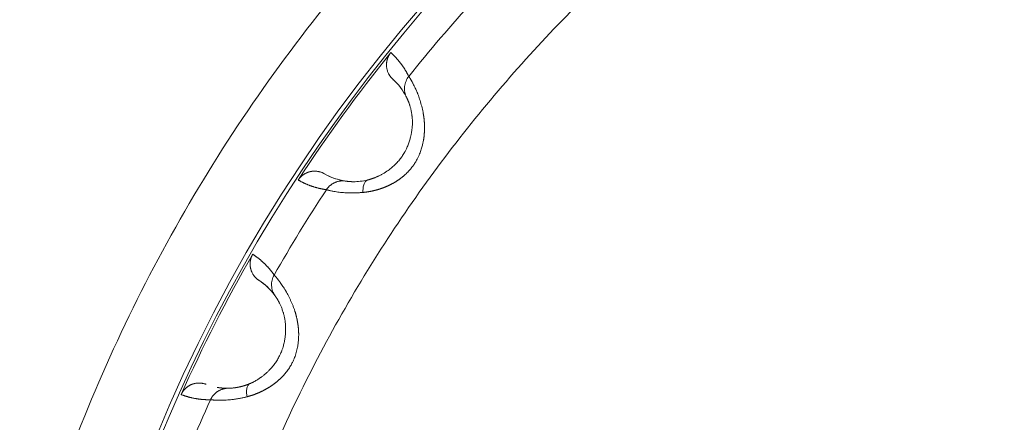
# Model space of a CAD drawing. Header units: millimetres. Extents: x 51337 to 61814, y -21781 to -12277.
# Tile 222 of 256: x 59215 to 59240, y -20698 to -20688. Entities that reach past the tile are written whole.
import ezdxf

# ---------------------------------------------------------------- set-up
doc = ezdxf.new("R2010")
doc.units = ezdxf.units.MM
doc.header["$LTSCALE"] = 0.3175
doc.layers.add('1轮廓实线层', color=7, linetype='Continuous', lineweight=18)

msp = doc.modelspace()

# ---------------------------------------------------------------- linework, layer by layer
at = {"layer": '1轮廓实线层'}
for centre, radius, start, end in [((59255.29339, -20712.0386), 120, 105.6266319, 195.8396374), ((59255.29339, -20713.97664), 117.32051, 300.7584308, 103.5504853), ((59255.29339, -20713.97664), 40, 288.773642, 251.226405), ((59255.29339, -20713.97664), 39.90067, 119.006664, 186.483245)]:
    msp.add_arc(centre, radius, start, end, dxfattribs=at)
for points, degree, knots in [([(59243.29339, -20762.51529), (59241.8275, -20762.15288), (59240.37805, -20761.72403), (59237.5239, -20760.73694), (59236.11919, -20760.1787), (59233.36605, -20758.93742), (59232.01761, -20758.25438), (59229.38807, -20756.7691), (59228.10696, -20755.96686), (59225.62259, -20754.24976), (59224.41932, -20753.3349), (59222.10049, -20751.40006), (59220.98493, -20750.38008), (59218.85067, -20748.24337), (59217.83198, -20747.12665), (59215.89979, -20744.80561), (59214.98631, -20743.60129), (59213.27205, -20741.11495), (59212.47128, -20739.83293), (59210.98901, -20737.20168), (59210.30752, -20735.85247), (59209.06939, -20733.0979), (59208.51277, -20731.69256), (59207.52894, -20728.83727), (59207.10175, -20727.38733), (59206.3803, -20724.45474), (59206.08605, -20722.9721), (59205.63289, -20719.98626), (59205.47399, -20718.48307), (59205.29284, -20715.46848), (59205.27059, -20713.95708), (59205.36294, -20710.93847), (59205.47753, -20709.43125), (59205.84261, -20706.43337), (59206.0931, -20704.94271), (59206.72792, -20701.99016), (59207.11225, -20700.52827), (59208.01161, -20697.64527), (59208.52663, -20696.22415), (59209.68315, -20693.43434), (59210.32464, -20692.06565), (59211.72882, -20689.39192), (59212.49151, -20688.08688), (59214.13185, -20685.55116), (59215.00949, -20684.32048), (59216.87252, -20681.94358), (59217.85791, -20680.79735), (59219.92836, -20678.59876), (59221.01341, -20677.54639), (59223.27429, -20675.54414), (59224.45011, -20674.59426), (59226.88287, -20672.80478), (59228.1398, -20671.96518), (59230.72449, -20670.40314), (59232.05224, -20669.68071), (59234.76766, -20668.35894), (59236.15533, -20667.7596), (59238.97919, -20666.68893), (59240.4154, -20666.21761), (59243.32455, -20665.40682), (59244.79751, -20665.06737), (59247.76809, -20664.52313), (59249.26572, -20664.31834), (59252.27336, -20664.04509), (59253.78337, -20663.97664), (59255.29339, -20663.97664)], 3, [0, 0, 0, 0, 0.03125, 0.03125, 0.0625, 0.0625, 0.09375, 0.09375, 0.125, 0.125, 0.15625, 0.15625, 0.1875, 0.1875, 0.21875, 0.21875, 0.25, 0.25, 0.28125, 0.28125, 0.3125, 0.3125, 0.34375, 0.34375, 0.375, 0.375, 0.40625, 0.40625, 0.4375, 0.4375, 0.46875, 0.46875, 0.5, 0.5, 0.53125, 0.53125, 0.5625, 0.5625, 0.59375, 0.59375, 0.625, 0.625, 0.65625, 0.65625, 0.6875, 0.6875, 0.71875, 0.71875, 0.75, 0.75, 0.78125, 0.78125, 0.8125, 0.8125, 0.84375, 0.84375, 0.875, 0.875, 0.90625, 0.90625, 0.9375, 0.9375, 0.96875, 0.96875, 1, 1, 1, 1]), ([(59255.29339, -20672.07871), (59254.04905, -20672.07871), (59252.80472, -20672.13418), (59250.32593, -20672.35562), (59249.09147, -20672.52159), (59246.64222, -20672.96272), (59245.42743, -20673.23787), (59243.02714, -20673.89518), (59241.84164, -20674.27733), (59239.50936, -20675.1456), (59238.36258, -20675.63173), (59236.1168, -20676.70408), (59235.01782, -20677.29032), (59232.87638, -20678.55825), (59231.83391, -20679.23995), (59229.81378, -20680.69339), (59228.83611, -20681.46514), (59226.95332, -20683.09257), (59226.0482, -20683.94826), (59224.31769, -20685.73676), (59223.49229, -20686.66959), (59221.92778, -20688.60498), (59221.18866, -20689.60755), (59219.80257, -20691.67447), (59219.15559, -20692.73883), (59217.95891, -20694.92089), (59217.4092, -20696.03859), (59216.41143, -20698.31848), (59215.96335, -20699.48066), (59215.1724, -20701.84028), (59214.82951, -20703.03772), (59214.39612, -20704.85321), (59214.26513, -20705.46159), (59214.08908, -20706.37808), (59214.00615, -20706.8373), (59213.91837, -20707.37458), (59213.87673, -20707.64358), (59213.85647, -20707.77816), (59213.84648, -20707.84547), (59213.84152, -20707.87913), (59213.83905, -20707.89597), (59213.83782, -20707.90438), (59213.8372, -20707.90859), (59213.83689, -20707.91069), (59213.83674, -20707.91175), (59213.83667, -20707.9122), (59213.83663, -20707.9125), (59213.8366, -20707.91269), (59213.70937, -20708.78254), (59213.6062, -20709.67892), (59213.45719, -20711.52223), (59213.41134, -20712.46916), (59213.38646, -20714.40966), (59213.40743, -20715.40323), (59213.5258, -20717.43177), (59213.62322, -20718.46674), (59213.9041, -20720.57141), (59214.08758, -20721.6411), (59214.54995, -20723.80696), (59214.82886, -20724.90312), (59215.49102, -20727.112), (59215.87428, -20728.22472), (59216.75334, -20730.45506), (59217.24915, -20731.57269), (59218.36046, -20733.79945), (59218.97597, -20734.90857), (59220.33249, -20737.10317), (59221.07351, -20738.18863), (59222.68513, -20740.31905), (59223.55575, -20741.36399), (59225.42857, -20743.39496), (59226.4308, -20744.38098), (59228.56636, -20746.2743), (59229.69972, -20747.1816), (59231.4956, -20748.46786), (59232.72477, -20749.30046), (59234.66208, -20750.46658), (59236.69018, -20751.54178), (59238.80563, -20752.51786), (59241.00428, -20753.38663), (59242.52227, -20753.88883), (59243.29339, -20754.11934)], 3, [0, 0, 0, 0, 0.03125, 0.03125, 0.0625, 0.0625, 0.09375, 0.09375, 0.125, 0.125, 0.15625, 0.15625, 0.1875, 0.1875, 0.21875, 0.21875, 0.25, 0.25, 0.28125, 0.28125, 0.3125, 0.3125, 0.34375, 0.34375, 0.375, 0.375, 0.40625, 0.40625, 0.4375, 0.4375, 0.46875, 0.46875, 0.484375, 0.484375, 0.4921875, 0.49609375, 0.49804687, 0.49902344, 0.49951172, 0.49975586, 0.49987793, 0.49993896, 0.49996948, 0.49998474, 0.49999237, 0.49999619, 0.49999619, 0.5, 0.5, 0.53125, 0.53125, 0.5625, 0.5625, 0.59375, 0.59375, 0.625, 0.625, 0.65625, 0.65625, 0.6875, 0.6875, 0.71875, 0.71875, 0.75, 0.75, 0.78125, 0.78125, 0.8125, 0.8125, 0.84375, 0.84375, 0.875, 0.875, 0.90625, 0.90625, 0.921875, 0.9375, 0.953125, 0.96875, 0.984375, 1, 1, 1, 1]), ([(59224.28514, -20688.95794), (59224.28293, -20688.96072), (59224.27849, -20688.96629), (59224.27206, -20688.97484), (59224.26577, -20688.98355), (59224.25966, -20688.99241), (59224.25372, -20689.00144), (59224.24797, -20689.01061), (59224.2424, -20689.01993), (59224.23703, -20689.02939), (59224.23185, -20689.03898), (59224.22688, -20689.0487), (59224.22211, -20689.05853), (59224.21756, -20689.06848), (59224.21322, -20689.07853), (59224.2091, -20689.08868), (59224.2052, -20689.09892), (59224.20153, -20689.10925), (59224.19809, -20689.11964), (59224.19487, -20689.1301), (59224.19189, -20689.14062), (59224.18915, -20689.1512), (59224.18664, -20689.16181), (59224.18436, -20689.17246), (59224.18232, -20689.18313), (59224.18052, -20689.19382), (59224.17896, -20689.20452), (59224.17762, -20689.21522), (59224.17653, -20689.22591), (59224.17566, -20689.23659), (59224.17503, -20689.24724), (59224.17463, -20689.25787), (59224.17445, -20689.26846), (59224.17449, -20689.279), (59224.17476, -20689.28949), (59224.17524, -20689.29992), (59224.17616, -20689.31353), (59224.1784, -20689.33637), (59224.18435, -20689.37419), (59224.19825, -20689.42855), (59224.21677, -20689.4749), (59224.23389, -20689.50839), (59224.24371, -20689.52585), (59224.25451, -20689.54337), (59224.26632, -20689.56086), (59224.27914, -20689.5782), (59224.29298, -20689.5953), (59224.30783, -20689.61206), (59224.3236, -20689.62843), (59224.33481, -20689.63878), (59224.34045, -20689.64399)], 3, [0, 0, 0, 0, 0.01404919, 0.02814994, 0.04229884, 0.05649243, 0.07072713, 0.08499934, 0.09930536, 0.11364147, 0.12800388, 0.14238875, 0.15679221, 0.17121036, 0.18563926, 0.20007496, 0.21451348, 0.22895085, 0.24338309, 0.25780621, 0.27221624, 0.28660924, 0.30098126, 0.31532841, 0.32964682, 0.34393265, 0.35818213, 0.37239152, 0.38655715, 0.4006754, 0.41474271, 0.42875563, 0.44271074, 0.45660472, 0.47043434, 0.48419644, 0.49788797, 0.52435294, 0.57490213, 0.64910933, 0.74573826, 0.77138154, 0.79779206, 0.82492593, 0.85273539, 0.88116896, 0.91017171, 0.93968549, 0.96964936, 1, 1, 1, 1]), ([(59224.28514, -20688.95794), (59224.29066, -20688.96294), (59224.30169, -20688.97292), (59224.31802, -20688.98812), (59224.33415, -20689.00344), (59224.35007, -20689.01891), (59224.36578, -20689.03452), (59224.38129, -20689.05027), (59224.3966, -20689.06617), (59224.4117, -20689.08221), (59224.4266, -20689.09838), (59224.4413, -20689.1147), (59224.45579, -20689.13116), (59224.47008, -20689.14776), (59224.48416, -20689.16451), (59224.49805, -20689.18139), (59224.51173, -20689.19841), (59224.52521, -20689.21557), (59224.53848, -20689.23287), (59224.55156, -20689.25031), (59224.56444, -20689.26789), (59224.57711, -20689.28561), (59224.58958, -20689.30346), (59224.60186, -20689.32146), (59224.61393, -20689.33959), (59224.6258, -20689.35786), (59224.63748, -20689.37627), (59224.64895, -20689.39482), (59224.66023, -20689.4135), (59224.67131, -20689.43232), (59224.68219, -20689.45128), (59224.69287, -20689.47038), (59224.70336, -20689.48961), (59224.71365, -20689.50898), (59224.72374, -20689.52849), (59224.73364, -20689.54812), (59224.7401, -20689.56135), (59224.74332, -20689.56796)], 3, [0, 0, 0, 0, 0.03018537, 0.06027569, 0.09027096, 0.1201712, 0.14997641, 0.17968661, 0.2093018, 0.23882201, 0.26824723, 0.29757747, 0.32681276, 0.35595309, 0.38499849, 0.41394895, 0.4428045, 0.47156514, 0.50023088, 0.52880173, 0.55727771, 0.58565883, 0.6139451, 0.64213653, 0.67023313, 0.69823491, 0.72614188, 0.75395407, 0.78167147, 0.8092941, 0.83682197, 0.8642551, 0.8915935, 0.91883717, 0.94598614, 0.97304041, 1, 1, 1, 1]), ([(59223.57145, -20692.53539), (59223.57711, -20692.53484), (59223.58841, -20692.53375), (59223.60542, -20692.53192), (59223.62241, -20692.52995), (59223.63941, -20692.52783), (59223.65639, -20692.52557), (59223.67337, -20692.52316), (59223.69033, -20692.5206), (59223.70728, -20692.5179), (59223.72422, -20692.51505), (59223.74114, -20692.51206), (59223.75804, -20692.50892), (59223.77492, -20692.50563), (59223.79178, -20692.5022), (59223.80861, -20692.49863), (59223.82541, -20692.49491), (59223.84219, -20692.49105), (59223.85893, -20692.48705), (59223.87565, -20692.4829), (59223.89232, -20692.47861), (59223.90897, -20692.47418), (59223.92557, -20692.46961), (59223.94213, -20692.4649), (59223.95865, -20692.46004), (59223.97512, -20692.45504), (59223.99155, -20692.44991), (59224.00792, -20692.44463), (59224.02425, -20692.43922), (59224.04052, -20692.43366), (59224.05674, -20692.42797), (59224.0729, -20692.42213), (59224.08901, -20692.41616), (59224.10505, -20692.41006), (59224.12103, -20692.40381), (59224.13694, -20692.39743), (59224.15279, -20692.39091), (59224.16856, -20692.38426), (59224.18427, -20692.37747), (59224.19991, -20692.37054), (59224.21547, -20692.36348), (59224.23095, -20692.35629), (59224.24635, -20692.34896), (59224.26167, -20692.3415), (59224.27691, -20692.3339), (59224.29207, -20692.32617), (59224.30714, -20692.31831), (59224.32211, -20692.31032), (59224.337, -20692.30219), (59224.3518, -20692.29394), (59224.3665, -20692.28555), (59224.3811, -20692.27703), (59224.39561, -20692.26838), (59224.41001, -20692.25961), (59224.42432, -20692.2507), (59224.43852, -20692.24167), (59224.45261, -20692.2325), (59224.46659, -20692.22321), (59224.48047, -20692.21379), (59224.49423, -20692.20424), (59224.50788, -20692.19457), (59224.52141, -20692.18477), (59224.53482, -20692.17484), (59224.54812, -20692.16479), (59224.56129, -20692.15461), (59224.57434, -20692.14431), (59224.58726, -20692.13388), (59224.62944, -20692.09909), (59224.69468, -20692.04002), (59224.77436, -20691.95498), (59224.83836, -20691.87514), (59224.88875, -20691.80228), (59224.92781, -20691.73807), (59224.96178, -20691.67623), (59224.99226, -20691.61447), (59225.02015, -20691.55025), (59225.04356, -20691.48934), (59225.06303, -20691.43216), (59225.07909, -20691.37906), (59225.09221, -20691.33031), (59225.10282, -20691.28614), (59225.11128, -20691.24673), (59225.11795, -20691.21221), (59225.12309, -20691.1827), (59225.12697, -20691.15827), (59225.12977, -20691.13899), (59225.13167, -20691.12491), (59225.13344, -20691.1105), (59225.1352, -20691.09402), (59225.13722, -20691.07373), (59225.13902, -20691.05339), (59225.14063, -20691.03302), (59225.14204, -20691.01262), (59225.14325, -20690.99219), (59225.14425, -20690.97173), (59225.14506, -20690.95125), (59225.14567, -20690.93075), (59225.14608, -20690.91023), (59225.14629, -20690.88971), (59225.1463, -20690.86917), (59225.14611, -20690.84862), (59225.14573, -20690.82808), (59225.14515, -20690.80753), (59225.14437, -20690.78699), (59225.14339, -20690.76645), (59225.14221, -20690.74592), (59225.14083, -20690.7254), (59225.13925, -20690.70489), (59225.13747, -20690.6844), (59225.13549, -20690.66391), (59225.1333, -20690.64345), (59225.13091, -20690.623), (59225.12831, -20690.60258), (59225.12551, -20690.58218), (59225.12251, -20690.56181), (59225.11932, -20690.5415), (59225.11263, -20690.50146), (59225.10135, -20690.4423), (59225.08398, -20690.36579), (59225.06464, -20690.29147), (59225.0439, -20690.21982), (59225.02215, -20690.15109), (59224.99955, -20690.0854), (59224.98196, -20690.03725), (59224.96785, -20690.00111), (59224.95598, -20689.97213), (59224.93954, -20689.93355), (59224.91857, -20689.8868), (59224.89361, -20689.83415), (59224.86877, -20689.78463), (59224.84776, -20689.74458), (59224.83315, -20689.71753), (59224.82244, -20689.69778), (59224.81378, -20689.68167), (59224.80543, -20689.66656), (59224.79772, -20689.65284), (59224.79063, -20689.64046), (59224.78414, -20689.62934), (59224.77824, -20689.6194), (59224.77291, -20689.61058), (59224.76811, -20689.60281), (59224.76383, -20689.59602), (59224.76004, -20689.59013), (59224.75669, -20689.58508), (59224.75378, -20689.5808), (59224.75125, -20689.57723), (59224.74908, -20689.57431), (59224.74723, -20689.57198), (59224.74568, -20689.57018), (59224.74438, -20689.56882), (59224.74367, -20689.56824), (59224.74332, -20689.56796)], 3, [0, 0, 0, 0, 0.00396949, 0.00792271, 0.01186003, 0.01578181, 0.01968837, 0.02358008, 0.02745725, 0.0313202, 0.03516926, 0.03900472, 0.04282688, 0.04663604, 0.05043247, 0.05421644, 0.05798822, 0.06174807, 0.06549624, 0.06923297, 0.07295849, 0.07667304, 0.08037682, 0.08407006, 0.08775297, 0.09142573, 0.09508856, 0.09874162, 0.10238511, 0.1060192, 0.10964406, 0.11325986, 0.11686675, 0.12046488, 0.1240544, 0.12763547, 0.1312082, 0.13477275, 0.13832923, 0.14187778, 0.14541851, 0.14895154, 0.15247698, 0.15599495, 0.15950555, 0.16300889, 0.16650507, 0.1699942, 0.17347637, 0.1769517, 0.18042028, 0.18388221, 0.18733759, 0.19078653, 0.1942291, 0.19766542, 0.20109558, 0.20451967, 0.20793779, 0.21135005, 0.21475652, 0.21815732, 0.22155254, 0.22494229, 0.22832666, 0.23170577, 0.23507971, 0.2384486, 0.26502367, 0.28858214, 0.30926629, 0.32719576, 0.34242456, 0.35495638, 0.37010786, 0.38432111, 0.39758013, 0.40987007, 0.42117585, 0.43148202, 0.44077334, 0.44903524, 0.45625408, 0.46241746, 0.46751438, 0.47153548, 0.47447326, 0.47632223, 0.48054165, 0.48477243, 0.48901473, 0.4932687, 0.49753453, 0.50181238, 0.50610245, 0.51040495, 0.51472008, 0.51904807, 0.52338918, 0.52774364, 0.53211174, 0.53649375, 0.54088998, 0.54530077, 0.54972665, 0.55416822, 0.55862608, 0.56310085, 0.56759318, 0.57210371, 0.5766331, 0.58118203, 0.58575112, 0.59034034, 0.59494933, 0.59957776, 0.60422533, 0.622501, 0.6410032, 0.65970204, 0.67856197, 0.69757309, 0.71674304, 0.73607139, 0.74201651, 0.75161379, 0.76490258, 0.7819314, 0.80275304, 0.82690071, 0.84607373, 0.86019506, 0.86921539, 0.87888546, 0.88827987, 0.8973966, 0.90623394, 0.91479041, 0.92306479, 0.93105596, 0.93876294, 0.94618481, 0.95332069, 0.9601697, 0.96673093, 0.97300347, 0.97898633, 0.98467851, 0.99007894, 0.99518648, 1, 1, 1, 1]), ([(59224.34232, -20689.64568), (59224.34422, -20689.64739), (59224.34612, -20689.64912), (59224.36007, -20689.66184), (59224.37197, -20689.67302), (59224.38371, -20689.6844)], 3, [0, 0, 0, 0, 0.13590659, 0.13590659, 1, 1, 1, 1]), ([(59224.68438, -20690.09947), (59224.66479, -20690.05947), (59224.64987, -20690.01517), (59224.6373, -20689.94534), (59224.63473, -20689.92151), (59224.63307, -20689.87349), (59224.63398, -20689.84929), (59224.63931, -20689.80126), (59224.64372, -20689.77744), (59224.65587, -20689.73093), (59224.66359, -20689.70823), (59224.69117, -20689.64279), (59224.71544, -20689.60278), (59224.74332, -20689.56796)], 3, [0, 0, 0, 0, 0.25, 0.25, 0.375, 0.375, 0.5, 0.5, 0.625, 0.625, 0.75, 0.75, 1, 1, 1, 1]), ([(59224.68438, -20690.09947), (59224.68466, -20690.10003), (59224.68523, -20690.10118), (59224.68628, -20690.10327), (59224.68753, -20690.10572), (59224.689, -20690.1086), (59224.6907, -20690.11196), (59224.69266, -20690.11584), (59224.69489, -20690.12031), (59224.6974, -20690.12541), (59224.70157, -20690.13401), (59224.70794, -20690.14753), (59224.71715, -20690.1681), (59224.72599, -20690.18896), (59224.73419, -20690.20934), (59224.74164, -20690.22866), (59224.74978, -20690.25083), (59224.75854, -20690.27607), (59224.76782, -20690.30457), (59224.77746, -20690.33651), (59224.78729, -20690.37207), (59224.79717, -20690.4118), (59224.8067, -20690.4553), (59224.81546, -20690.50202), (59224.82167, -20690.54195), (59224.82603, -20690.57502), (59224.82916, -20690.60224), (59224.83229, -20690.63533), (59224.83497, -20690.67456), (59224.83711, -20690.73181), (59224.83639, -20690.80293), (59224.83075, -20690.8826), (59224.82243, -20690.952), (59224.81294, -20691.01066), (59224.80358, -20691.05832), (59224.79539, -20691.09491), (59224.78318, -20691.1448), (59224.76228, -20691.2187), (59224.72744, -20691.31762), (59224.68814, -20691.40821), (59224.65558, -20691.47245), (59224.62887, -20691.52073), (59224.60304, -20691.564), (59224.57144, -20691.61219), (59224.53883, -20691.65759), (59224.50397, -20691.70208), (59224.46653, -20691.74601), (59224.42612, -20691.78963), (59224.38401, -20691.83156), (59224.33925, -20691.87276), (59224.29127, -20691.91351), (59224.23947, -20691.95398), (59224.18447, -20691.99336), (59224.12634, -20692.03137), (59224.06515, -20692.06767), (59224.01477, -20692.09459), (59223.9765, -20692.11351), (59223.95123, -20692.12544), (59223.92588, -20692.13686), (59223.90047, -20692.14775), (59223.875, -20692.15812), (59223.84949, -20692.16796), (59223.82397, -20692.17726), (59223.79843, -20692.18602), (59223.77289, -20692.19424), (59223.74737, -20692.2019), (59223.72187, -20692.20904), (59223.705, -20692.21331), (59223.69654, -20692.21545)], 3, [0, 0, 0, 0, 0.00751197, 0.01531793, 0.02341576, 0.03180325, 0.04047812, 0.04943801, 0.0586804, 0.06820264, 0.07800187, 0.10242302, 0.12645154, 0.1500849, 0.16454662, 0.17970674, 0.19553419, 0.21199468, 0.22905127, 0.24666477, 0.26479462, 0.28340031, 0.30295506, 0.32206645, 0.3407609, 0.34874699, 0.35858432, 0.37023099, 0.38363919, 0.39876451, 0.42719923, 0.45186304, 0.47298736, 0.49068841, 0.50502157, 0.51601498, 0.52368322, 0.55004226, 0.58294232, 0.61442482, 0.63503837, 0.64482133, 0.66180282, 0.67826906, 0.69423864, 0.7097287, 0.72673916, 0.74375908, 0.76078271, 0.77780123, 0.79613127, 0.81507832, 0.83464802, 0.8548515, 0.8757079, 0.89724898, 0.90566334, 0.91409053, 0.92253391, 0.93099721, 0.93948456, 0.94800046, 0.95654983, 0.96513801, 0.97377074, 0.9824542, 0.99119496, 1, 1, 1, 1]), ([(59221.9171, -20692.21726), (59221.96676, -20692.14116), (59222.12056, -20692.02835), (59222.21967, -20692.00426), (59222.26817, -20691.99248), (59222.3208, -20691.99082), (59222.46298, -20691.98636), (59222.58675, -20692.05789)], 2, [0, 0, 0, 0.25, 0.5, 0.5, 0.75, 0.75, 1, 1, 1]), ([(59222.63886, -20692.4645), (59222.63158, -20692.46348), (59222.617, -20692.46143), (59222.59527, -20692.45808), (59222.5736, -20692.45451), (59222.552, -20692.45071), (59222.53047, -20692.44668), (59222.50901, -20692.44242), (59222.48761, -20692.43793), (59222.46629, -20692.43321), (59222.44503, -20692.42826), (59222.42385, -20692.42308), (59222.40273, -20692.41766), (59222.38169, -20692.41201), (59222.36071, -20692.40614), (59222.3398, -20692.40002), (59222.31897, -20692.39368), (59222.2982, -20692.3871), (59222.2775, -20692.38029), (59222.25688, -20692.37324), (59222.23632, -20692.36596), (59222.21583, -20692.35845), (59222.19542, -20692.35069), (59222.17507, -20692.34271), (59222.15479, -20692.33449), (59222.13459, -20692.32603), (59222.11446, -20692.31733), (59222.09439, -20692.3084), (59222.0744, -20692.29923), (59222.05448, -20692.28982), (59222.03464, -20692.28017), (59222.01486, -20692.27029), (59221.99516, -20692.26017), (59221.97552, -20692.24981), (59221.95597, -20692.2392), (59221.93647, -20692.22837), (59221.92357, -20692.22097), (59221.9171, -20692.21726)], 3, [0, 0, 0, 0, 0.02695908, 0.05401288, 0.0811614, 0.10840466, 0.13574267, 0.16317545, 0.19070299, 0.21832533, 0.24604246, 0.27385441, 0.30176118, 0.32976278, 0.35785923, 0.38605054, 0.41433672, 0.44271778, 0.47119373, 0.49976459, 0.52843036, 0.55719105, 0.58604669, 0.61499727, 0.64404281, 0.67318333, 0.70241882, 0.7317493, 0.76117479, 0.79069529, 0.82031081, 0.85002137, 0.87982697, 0.90972762, 0.93972333, 0.96981413, 1, 1, 1, 1]), ([(59223.12253, -20692.24368), (59223.12079, -20692.24343), (59223.11906, -20692.24318), (59222.97867, -20692.22237), (59222.85196, -20692.18427), (59222.68838, -20692.11247), (59222.64378, -20692.09032), (59222.60054, -20692.06614)], 3, [0, 0, 0, 0, 0.00889768, 0.00889768, 0.72170873, 0.72170873, 1, 1, 1, 1]), ([(59223.33723, -20692.26036), (59223.33395, -20692.26037), (59223.32737, -20692.26038), (59223.31777, -20692.26032), (59223.30834, -20692.2602), (59223.29912, -20692.26002), (59223.29009, -20692.25979), (59223.28126, -20692.2595), (59223.27264, -20692.25917), (59223.26422, -20692.25879), (59223.25601, -20692.25837), (59223.24802, -20692.25791), (59223.24023, -20692.25742), (59223.23267, -20692.2569), (59223.22532, -20692.25635), (59223.21819, -20692.25577), (59223.21129, -20692.25517), (59223.20462, -20692.25456), (59223.19817, -20692.25393), (59223.19197, -20692.25329), (59223.18578, -20692.25262), (59223.17831, -20692.25177), (59223.16851, -20692.25057), (59223.1562, -20692.24892), (59223.14472, -20692.24722), (59223.13607, -20692.24584), (59223.13075, -20692.24495), (59223.12769, -20692.24443), (59223.12661, -20692.24427), (59223.12614, -20692.2442)], 3, [0, 0, 0, 0, 0.0251437, 0.05038795, 0.07573253, 0.10117714, 0.12672148, 0.15236514, 0.17810772, 0.20394878, 0.22988786, 0.25592449, 0.28205821, 0.30828853, 0.334615, 0.36103715, 0.38755454, 0.41416675, 0.44087338, 0.46767405, 0.49456844, 0.5240908, 0.57524017, 0.64838603, 0.74404354, 0.82809571, 0.898965, 0.95634903, 1, 1, 1, 1]), ([(59223.69654, -20692.21545), (59223.67781, -20692.22007), (59223.64122, -20692.24126), (59223.59798, -20692.31226), (59223.5734, -20692.41568), (59223.57027, -20692.49581), (59223.57145, -20692.53539)], 3, [0, 0, 0, 0, 0.24769377, 0.50189629, 0.75609882, 1, 1, 1, 1]), ([(59222.63886, -20692.4645), (59222.63921, -20692.46465), (59222.63991, -20692.46495), (59222.64132, -20692.46547), (59222.64307, -20692.46607), (59222.64522, -20692.46676), (59222.64779, -20692.46755), (59222.65085, -20692.46845), (59222.65442, -20692.46946), (59222.65857, -20692.4706), (59222.66332, -20692.47187), (59222.66873, -20692.47328), (59222.67484, -20692.47484), (59222.68171, -20692.47654), (59222.68937, -20692.4784), (59222.69789, -20692.48042), (59222.70731, -20692.48259), (59222.71768, -20692.48492), (59222.73479, -20692.48864), (59222.7621, -20692.49444), (59222.80483, -20692.50303), (59222.86051, -20692.5132), (59222.92598, -20692.5237), (59222.99737, -20692.53307), (59223.06917, -20692.54018), (59223.14217, -20692.54517), (59223.21006, -20692.54761), (59223.27103, -20692.54826), (59223.32379, -20692.54797), (59223.37366, -20692.54686), (59223.42031, -20692.54513), (59223.46347, -20692.54295), (59223.50292, -20692.5405), (59223.53842, -20692.53797), (59223.56094, -20692.53621), (59223.57145, -20692.53539)], 3, [0, 0, 0, 0, 0.01071753, 0.02203091, 0.03393743, 0.04643446, 0.05951941, 0.07318974, 0.08744302, 0.10227686, 0.11768898, 0.13367716, 0.15023925, 0.16737316, 0.18507681, 0.20334815, 0.22218506, 0.24158541, 0.2615469, 0.31232699, 0.3716041, 0.43924339, 0.5150676, 0.58163483, 0.64470891, 0.70430254, 0.76044005, 0.80090573, 0.83825972, 0.87255911, 0.90385888, 0.93221013, 0.95765864, 0.98024414, 1, 1, 1, 1]), ([(59220.75311, -20694.11672), (59220.75136, -20694.11981), (59220.74785, -20694.12601), (59220.74284, -20694.13546), (59220.73799, -20694.14504), (59220.73334, -20694.15476), (59220.72889, -20694.1646), (59220.72464, -20694.17456), (59220.7206, -20694.18463), (59220.71677, -20694.19482), (59220.71316, -20694.2051), (59220.70977, -20694.21547), (59220.7066, -20694.22593), (59220.70366, -20694.23647), (59220.70094, -20694.24708), (59220.69846, -20694.25775), (59220.69621, -20694.26847), (59220.6942, -20694.27924), (59220.69243, -20694.29005), (59220.69089, -20694.30089), (59220.6896, -20694.31174), (59220.68854, -20694.32261), (59220.68772, -20694.33349), (59220.68714, -20694.34436), (59220.68679, -20694.35522), (59220.68668, -20694.36606), (59220.68681, -20694.37687), (59220.68717, -20694.38765), (59220.68776, -20694.39838), (59220.68858, -20694.40906), (59220.68962, -20694.41969), (59220.69088, -20694.43024), (59220.69236, -20694.44073), (59220.69406, -20694.45114), (59220.69596, -20694.46146), (59220.69807, -20694.47168), (59220.7011, -20694.48498), (59220.70688, -20694.50719), (59220.71868, -20694.54362), (59220.74092, -20694.59513), (59220.76646, -20694.63801), (59220.78861, -20694.66841), (59220.80103, -20694.68412), (59220.81444, -20694.69974), (59220.82884, -20694.71516), (59220.84422, -20694.73028), (59220.86056, -20694.74501), (59220.87785, -20694.75924), (59220.89599, -20694.77293), (59220.90868, -20694.78141), (59220.91507, -20694.78567)], 3, [0, 0, 0, 0, 0.01404919, 0.02814994, 0.04229884, 0.05649243, 0.07072713, 0.08499934, 0.09930536, 0.11364147, 0.12800388, 0.14238875, 0.15679221, 0.17121036, 0.18563926, 0.20007496, 0.21451348, 0.22895085, 0.24338309, 0.25780621, 0.27221624, 0.28660924, 0.30098126, 0.31532841, 0.32964682, 0.34393265, 0.35818213, 0.37239152, 0.38655715, 0.4006754, 0.41474271, 0.42875563, 0.44271074, 0.45660472, 0.47043434, 0.48419644, 0.49788797, 0.52435294, 0.57490214, 0.64910933, 0.74573826, 0.77138154, 0.79779206, 0.82492593, 0.85273539, 0.88116896, 0.91017171, 0.93968549, 0.96964936, 1, 1, 1, 1]), ([(59220.75311, -20694.11672), (59220.75935, -20694.12079), (59220.77181, -20694.12893), (59220.79031, -20694.14138), (59220.80864, -20694.15399), (59220.82678, -20694.16678), (59220.84475, -20694.17974), (59220.86253, -20694.19287), (59220.88014, -20694.20618), (59220.89756, -20694.21966), (59220.91481, -20694.2333), (59220.93187, -20694.24712), (59220.94876, -20694.26112), (59220.96547, -20694.27528), (59220.982, -20694.28961), (59220.99836, -20694.30411), (59221.01453, -20694.31878), (59221.03053, -20694.33362), (59221.04635, -20694.34863), (59221.06199, -20694.36381), (59221.07746, -20694.37916), (59221.09275, -20694.39468), (59221.10786, -20694.41037), (59221.1228, -20694.42622), (59221.13756, -20694.44224), (59221.15215, -20694.45843), (59221.16656, -20694.47478), (59221.18079, -20694.49131), (59221.19485, -20694.508), (59221.20874, -20694.52485), (59221.22245, -20694.54188), (59221.23599, -20694.55907), (59221.24936, -20694.57642), (59221.26255, -20694.59394), (59221.27557, -20694.61163), (59221.28842, -20694.62947), (59221.29687, -20694.64153), (59221.30108, -20694.64756)], 3, [0, 0, 0, 0, 0.03018537, 0.06027569, 0.09027096, 0.1201712, 0.14997641, 0.17968661, 0.2093018, 0.23882201, 0.26824723, 0.29757747, 0.32681276, 0.35595309, 0.38499849, 0.41394895, 0.4428045, 0.47156513, 0.50023088, 0.52880173, 0.55727771, 0.58565883, 0.6139451, 0.64213653, 0.67023313, 0.69823491, 0.72614188, 0.75395407, 0.78167147, 0.8092941, 0.83682197, 0.8642551, 0.8915935, 0.91883717, 0.94598614, 0.97304041, 1, 1, 1, 1]), ([(59220.60785, -20697.76177), (59220.61336, -20697.76034), (59220.62435, -20697.7575), (59220.64086, -20697.75303), (59220.65733, -20697.74843), (59220.67379, -20697.74368), (59220.69021, -20697.73879), (59220.7066, -20697.73375), (59220.72295, -20697.72857), (59220.73927, -20697.72325), (59220.75555, -20697.71778), (59220.7718, -20697.71218), (59220.788, -20697.70644), (59220.80416, -20697.70055), (59220.82027, -20697.69453), (59220.83634, -20697.68836), (59220.85235, -20697.68206), (59220.86832, -20697.67563), (59220.88423, -20697.66905), (59220.90009, -20697.66234), (59220.91589, -20697.6555), (59220.93163, -20697.64852), (59220.94732, -20697.6414), (59220.96294, -20697.63416), (59220.97849, -20697.62678), (59220.99398, -20697.61927), (59221.0094, -20697.61162), (59221.02475, -20697.60385), (59221.04003, -20697.59595), (59221.05523, -20697.58792), (59221.07036, -20697.57975), (59221.08541, -20697.57147), (59221.10038, -20697.56305), (59221.11527, -20697.55451), (59221.13008, -20697.54584), (59221.1448, -20697.53705), (59221.15943, -20697.52813), (59221.17397, -20697.51909), (59221.18842, -20697.50993), (59221.20278, -20697.50064), (59221.21704, -20697.49123), (59221.23121, -20697.48171), (59221.24528, -20697.47206), (59221.25924, -20697.46229), (59221.27311, -20697.4524), (59221.28687, -20697.4424), (59221.30052, -20697.43228), (59221.31406, -20697.42204), (59221.3275, -20697.41169), (59221.34082, -20697.40122), (59221.35403, -20697.39063), (59221.36712, -20697.37994), (59221.38009, -20697.36913), (59221.39295, -20697.3582), (59221.40568, -20697.34717), (59221.41829, -20697.33602), (59221.43078, -20697.32477), (59221.44313, -20697.3134), (59221.45536, -20697.30193), (59221.46746, -20697.29035), (59221.47943, -20697.27866), (59221.49126, -20697.26686), (59221.50296, -20697.25496), (59221.51451, -20697.24295), (59221.52593, -20697.23083), (59221.53721, -20697.21862), (59221.54834, -20697.2063), (59221.58456, -20697.16534), (59221.63976, -20697.09679), (59221.70515, -20697.00033), (59221.75588, -20696.91146), (59221.79424, -20696.83161), (59221.82278, -20696.76209), (59221.84666, -20696.6957), (59221.8671, -20696.62993), (59221.8846, -20696.56213), (59221.8982, -20696.49831), (59221.90848, -20696.43879), (59221.91604, -20696.38383), (59221.92137, -20696.33363), (59221.92494, -20696.28834), (59221.92713, -20696.24809), (59221.92831, -20696.21296), (59221.92878, -20696.183), (59221.92879, -20696.15827), (59221.92854, -20696.13879), (59221.92821, -20696.12458), (59221.92771, -20696.11007), (59221.92686, -20696.09352), (59221.92569, -20696.07316), (59221.92429, -20696.0528), (59221.92269, -20696.03243), (59221.92089, -20696.01206), (59221.91889, -20695.99169), (59221.91668, -20695.97132), (59221.91427, -20695.95097), (59221.91167, -20695.93062), (59221.90886, -20695.9103), (59221.90586, -20695.88999), (59221.90266, -20695.8697), (59221.89926, -20695.84944), (59221.89566, -20695.82921), (59221.89187, -20695.809), (59221.88789, -20695.78884), (59221.88371, -20695.7687), (59221.87933, -20695.74861), (59221.87476, -20695.72856), (59221.86999, -20695.70855), (59221.86503, -20695.68859), (59221.85987, -20695.66867), (59221.8545, -20695.6488), (59221.84894, -20695.62898), (59221.84318, -20695.60921), (59221.83723, -20695.5895), (59221.83108, -20695.56985), (59221.82475, -20695.55029), (59221.81188, -20695.51179), (59221.79149, -20695.45512), (59221.76235, -20695.38227), (59221.73163, -20695.31189), (59221.69993, -20695.24437), (59221.6677, -20695.17989), (59221.63511, -20695.11854), (59221.6102, -20695.07373), (59221.59061, -20695.04025), (59221.57435, -20695.01348), (59221.55207, -20694.97795), (59221.52405, -20694.93505), (59221.49117, -20694.88695), (59221.45888, -20694.84193), (59221.43187, -20694.80566), (59221.4132, -20694.78123), (59221.39953, -20694.7634), (59221.38846, -20694.74884), (59221.37785, -20694.73522), (59221.36809, -20694.72288), (59221.35915, -20694.71176), (59221.35101, -20694.70179), (59221.34362, -20694.6929), (59221.33698, -20694.68502), (59221.33102, -20694.6781), (59221.32573, -20694.67206), (59221.32106, -20694.66683), (59221.31697, -20694.66237), (59221.31342, -20694.6586), (59221.31036, -20694.65547), (59221.30776, -20694.65293), (59221.30558, -20694.65091), (59221.30376, -20694.64937), (59221.30226, -20694.64824), (59221.30147, -20694.64778), (59221.30108, -20694.64756)], 3, [0, 0, 0, 0, 0.00396949, 0.00792271, 0.01186003, 0.01578181, 0.01968837, 0.02358008, 0.02745725, 0.0313202, 0.03516926, 0.03900472, 0.04282688, 0.04663604, 0.05043246, 0.05421644, 0.05798822, 0.06174807, 0.06549624, 0.06923297, 0.07295849, 0.07667303, 0.08037682, 0.08407006, 0.08775297, 0.09142573, 0.09508856, 0.09874162, 0.10238511, 0.1060192, 0.10964406, 0.11325986, 0.11686675, 0.12046488, 0.1240544, 0.12763547, 0.1312082, 0.13477275, 0.13832923, 0.14187778, 0.14541851, 0.14895154, 0.15247698, 0.15599495, 0.15950555, 0.16300889, 0.16650507, 0.1699942, 0.17347637, 0.1769517, 0.18042028, 0.18388221, 0.18733759, 0.19078653, 0.1942291, 0.19766542, 0.20109558, 0.20451967, 0.20793779, 0.21135004, 0.21475652, 0.21815732, 0.22155254, 0.22494229, 0.22832666, 0.23170577, 0.23507971, 0.2384486, 0.26502367, 0.28858214, 0.30926629, 0.32719576, 0.34242456, 0.35495638, 0.37010786, 0.38432111, 0.39758013, 0.40987007, 0.42117585, 0.43148202, 0.44077334, 0.44903524, 0.45625408, 0.46241746, 0.46751438, 0.47153548, 0.47447326, 0.47632223, 0.48054165, 0.48477243, 0.48901473, 0.4932687, 0.49753453, 0.50181238, 0.50610245, 0.51040495, 0.51472008, 0.51904807, 0.52338918, 0.52774364, 0.53211174, 0.53649375, 0.54088998, 0.54530077, 0.54972665, 0.55416822, 0.55862608, 0.56310085, 0.56759318, 0.57210371, 0.5766331, 0.58118203, 0.58575112, 0.59034034, 0.59494933, 0.59957776, 0.60422533, 0.622501, 0.6410032, 0.65970204, 0.67856197, 0.69757309, 0.71674304, 0.73607139, 0.74201651, 0.75161379, 0.76490258, 0.7819314, 0.80275304, 0.82690071, 0.84607373, 0.86019506, 0.86921539, 0.87888546, 0.88827987, 0.8973966, 0.90623394, 0.91479041, 0.92306479, 0.93105596, 0.93876294, 0.94618481, 0.95332069, 0.9601697, 0.96673093, 0.97300347, 0.97898633, 0.98467851, 0.99007894, 0.99518648, 1, 1, 1, 1]), ([(59221.32601, -20695.18174), (59221.30041, -20695.14529), (59221.27875, -20695.10388), (59221.2554, -20695.03687), (59221.24914, -20695.01374), (59221.23999, -20694.96657), (59221.2371, -20694.94252), (59221.23485, -20694.89426), (59221.23548, -20694.87004), (59221.2402, -20694.82219), (59221.24428, -20694.79857), (59221.26128, -20694.72962), (59221.27899, -20694.6863), (59221.30108, -20694.64756)], 3, [0, 0, 0, 0, 0.25, 0.25, 0.375, 0.375, 0.5, 0.5, 0.625, 0.625, 0.75, 0.75, 1, 1, 1, 1]), ([(59221.32601, -20695.18174), (59221.32638, -20695.18225), (59221.32712, -20695.1833), (59221.32849, -20695.1852), (59221.3301, -20695.18742), (59221.332, -20695.19003), (59221.33421, -20695.19308), (59221.33676, -20695.19661), (59221.33965, -20695.20068), (59221.34293, -20695.20532), (59221.34839, -20695.21316), (59221.3568, -20695.22552), (59221.36911, -20695.2444), (59221.38111, -20695.26362), (59221.3924, -20695.28246), (59221.40278, -20695.30038), (59221.41429, -20695.321), (59221.42689, -20695.34456), (59221.44051, -20695.37126), (59221.45503, -20695.4013), (59221.4703, -20695.43489), (59221.48628, -20695.47258), (59221.50249, -20695.51405), (59221.51845, -20695.55883), (59221.53083, -20695.59729), (59221.54031, -20695.62928), (59221.54767, -20695.65567), (59221.55593, -20695.68787), (59221.56471, -20695.72619), (59221.57579, -20695.7824), (59221.5862, -20695.85276), (59221.5931, -20695.93234), (59221.59573, -20696.00219), (59221.59553, -20696.06161), (59221.59375, -20696.11015), (59221.59138, -20696.14756), (59221.58713, -20696.19875), (59221.57805, -20696.275), (59221.55911, -20696.37816), (59221.53446, -20696.47378), (59221.51235, -20696.54233), (59221.49352, -20696.59418), (59221.47478, -20696.64097), (59221.4511, -20696.69351), (59221.426, -20696.74345), (59221.39853, -20696.79284), (59221.36843, -20696.84209), (59221.33533, -20696.8915), (59221.3003, -20696.93949), (59221.26253, -20696.98719), (59221.22153, -20697.03495), (59221.17669, -20697.08302), (59221.12853, -20697.13052), (59221.07706, -20697.17715), (59221.02231, -20697.22258), (59220.97675, -20697.25705), (59220.94191, -20697.28172), (59220.91882, -20697.29746), (59220.89557, -20697.3127), (59220.87217, -20697.32744), (59220.84864, -20697.34166), (59220.82499, -20697.35537), (59220.80123, -20697.36855), (59220.77738, -20697.3812), (59220.75344, -20697.39331), (59220.72944, -20697.40486), (59220.70536, -20697.41591), (59220.68937, -20697.42277), (59220.68135, -20697.4262)], 3, [0, 0, 0, 0, 0.00751198, 0.01531794, 0.02341578, 0.03180327, 0.04047815, 0.04943804, 0.05868044, 0.06820269, 0.07800193, 0.10242309, 0.12645161, 0.15008498, 0.1645468, 0.179707, 0.19553448, 0.21199498, 0.22905154, 0.24666499, 0.26479474, 0.28340031, 0.30295508, 0.3220665, 0.34076098, 0.34874709, 0.35858443, 0.3702311, 0.38363929, 0.3987646, 0.42720083, 0.45186562, 0.47299041, 0.49069143, 0.50502408, 0.51601648, 0.52368322, 0.55004231, 0.58294243, 0.61442514, 0.6350387, 0.64482148, 0.66180295, 0.67826918, 0.69423875, 0.70972881, 0.72673924, 0.74375914, 0.76078273, 0.77780122, 0.79613135, 0.81507846, 0.8346482, 0.85485169, 0.87570808, 0.89724911, 0.90566347, 0.91409065, 0.92253401, 0.93099731, 0.93948464, 0.94800053, 0.95654989, 0.96513805, 0.97377078, 0.98245422, 0.99119497, 1, 1, 1, 1]), ([(59218.9241, -20697.70635), (59218.96124, -20697.62342), (59219.09551, -20697.48794), (59219.18963, -20697.44865), (59219.23568, -20697.42942), (59219.28741, -20697.41955), (59219.42714, -20697.39291), (59219.56056, -20697.44419)], 2, [0, 0, 0, 0.25, 0.5, 0.5, 0.75, 0.75, 1, 1, 1]), ([(59220.68135, -20697.4262), (59220.67746, -20697.42783), (59220.6697, -20697.43108), (59220.65821, -20697.43576), (59220.64686, -20697.44028), (59220.63567, -20697.44464), (59220.62462, -20697.44884), (59220.61373, -20697.45289), (59220.60299, -20697.4568), (59220.5924, -20697.46056), (59220.58196, -20697.46418), (59220.57168, -20697.46767), (59220.56155, -20697.47103), (59220.55157, -20697.47426), (59220.54174, -20697.47737), (59220.53207, -20697.48036), (59220.52255, -20697.48324), (59220.51318, -20697.48601), (59220.50397, -20697.48866), (59220.49491, -20697.49122), (59220.486, -20697.49367), (59220.47724, -20697.49602), (59220.46863, -20697.49828), (59220.46017, -20697.50045), (59220.45186, -20697.50253), (59220.4437, -20697.50452), (59220.43568, -20697.50643), (59220.42782, -20697.50826), (59220.4201, -20697.51001), (59220.41253, -20697.51169), (59220.4051, -20697.5133), (59220.39781, -20697.51484), (59220.39067, -20697.51631), (59220.38367, -20697.51771), (59220.37681, -20697.51906), (59220.37009, -20697.52034), (59220.36351, -20697.52157), (59220.35707, -20697.52274), (59220.35076, -20697.52386), (59220.34459, -20697.52492), (59220.33856, -20697.52594), (59220.33265, -20697.52691), (59220.32688, -20697.52783), (59220.32123, -20697.52871), (59220.31572, -20697.52955), (59220.31033, -20697.53034), (59220.30507, -20697.5311), (59220.29157, -20697.53299), (59220.26894, -20697.53587), (59220.23795, -20697.53909), (59220.20627, -20697.5416), (59220.18129, -20697.54291), (59220.16309, -20697.54352), (59220.15082, -20697.54376), (59220.14133, -20697.54384), (59220.13416, -20697.54384), (59220.12891, -20697.54382), (59220.12512, -20697.5438), (59220.12336, -20697.54382), (59220.12254, -20697.54383)], 3, [0, 0, 0, 0, 0.01139363, 0.02272308, 0.03398947, 0.04519376, 0.05633675, 0.06741911, 0.07844137, 0.08940394, 0.10030711, 0.11115105, 0.12193586, 0.13266151, 0.14332792, 0.15393489, 0.16448218, 0.17496947, 0.18539638, 0.19576246, 0.20606725, 0.21631019, 0.22649071, 0.23660819, 0.246662, 0.25665143, 0.26657579, 0.27643435, 0.28622635, 0.29595102, 0.30560758, 0.31519523, 0.32471317, 0.33416059, 0.34353667, 0.35284059, 0.36207151, 0.37122863, 0.3803111, 0.38931812, 0.39824886, 0.40710251, 0.41587826, 0.42457532, 0.43319287, 0.44173014, 0.45018636, 0.45856074, 0.50773836, 0.56706841, 0.63689406, 0.71758331, 0.76806511, 0.81530374, 0.85920962, 0.89970231, 0.93670875, 0.97016189, 1, 1, 1, 1]), ([(59220.68135, -20697.4262), (59220.66358, -20697.4337), (59220.63074, -20697.46035), (59220.59914, -20697.53724), (59220.59105, -20697.64323), (59220.60049, -20697.72286), (59220.60785, -20697.76177)], 3, [0, 0, 0, 0, 0.24769339, 0.50189604, 0.75609869, 1, 1, 1, 1]), ([(59219.67565, -20697.83764), (59219.6683, -20697.83777), (59219.65358, -20697.83803), (59219.63159, -20697.83812), (59219.60963, -20697.83798), (59219.5877, -20697.83761), (59219.5658, -20697.837), (59219.54394, -20697.83615), (59219.52211, -20697.83506), (59219.50031, -20697.83373), (59219.47854, -20697.83217), (59219.45681, -20697.83036), (59219.4351, -20697.82832), (59219.41343, -20697.82603), (59219.3918, -20697.82351), (59219.37019, -20697.82074), (59219.34862, -20697.81774), (59219.32708, -20697.81449), (59219.30557, -20697.811), (59219.28409, -20697.80726), (59219.26265, -20697.80329), (59219.24124, -20697.79907), (59219.21986, -20697.79461), (59219.19852, -20697.7899), (59219.17721, -20697.78495), (59219.15593, -20697.77976), (59219.13468, -20697.77432), (59219.11347, -20697.76864), (59219.09229, -20697.76271), (59219.07114, -20697.75653), (59219.05003, -20697.75011), (59219.02895, -20697.74344), (59219.00791, -20697.73652), (59218.9869, -20697.72936), (59218.96592, -20697.72195), (59218.94497, -20697.7143), (59218.93107, -20697.70901), (59218.9241, -20697.70635)], 3, [0, 0, 0, 0, 0.02695908, 0.05401288, 0.0811614, 0.10840466, 0.13574267, 0.16317545, 0.19070299, 0.21832533, 0.24604246, 0.27385441, 0.30176118, 0.32976278, 0.35785923, 0.38605054, 0.41433672, 0.44271778, 0.47119373, 0.49976459, 0.52843036, 0.55719105, 0.58604669, 0.61499727, 0.64404281, 0.67318333, 0.70241882, 0.7317493, 0.76117479, 0.79069529, 0.82031081, 0.85002137, 0.87982697, 0.90972762, 0.93972333, 0.96981413, 1, 1, 1, 1]), ([(59219.67565, -20697.83764), (59219.67601, -20697.83773), (59219.67676, -20697.83792), (59219.67824, -20697.83821), (59219.68005, -20697.83853), (59219.68228, -20697.83888), (59219.68495, -20697.83926), (59219.68811, -20697.83967), (59219.6918, -20697.84011), (59219.69607, -20697.84059), (59219.70096, -20697.8411), (59219.70652, -20697.84165), (59219.7128, -20697.84223), (59219.71985, -20697.84284), (59219.72772, -20697.84347), (59219.73645, -20697.84413), (59219.74609, -20697.8448), (59219.75669, -20697.84548), (59219.77418, -20697.84648), (59219.80206, -20697.84793), (59219.8456, -20697.84973), (59219.90219, -20697.85107), (59219.96849, -20697.8512), (59220.04047, -20697.84928), (59220.1125, -20697.84508), (59220.18538, -20697.83859), (59220.25282, -20697.83038), (59220.31314, -20697.82148), (59220.36521, -20697.81294), (59220.41429, -20697.80405), (59220.4601, -20697.79504), (59220.50238, -20697.78613), (59220.54096, -20697.77753), (59220.57563, -20697.76948), (59220.5976, -20697.76422), (59220.60785, -20697.76177)], 3, [0, 0, 0, 0, 0.01071753, 0.02203089, 0.03393741, 0.04643444, 0.05951938, 0.07318971, 0.08744298, 0.10227682, 0.11768894, 0.13367712, 0.15023922, 0.16737313, 0.18507679, 0.20334813, 0.22218505, 0.2415854, 0.2615469, 0.31232691, 0.371604, 0.43924332, 0.5150676, 0.58163491, 0.64470902, 0.70430262, 0.76044005, 0.80090581, 0.83825985, 0.87255927, 0.90385906, 0.93221029, 0.95765876, 0.98024422, 1, 1, 1, 1])]:
    msp.add_open_spline(points, degree=degree, knots=knots, dxfattribs=at)
for points, weights in [([(59245.29339, -20749.71009), (59188.97218, -20733.94861), (59198.17254, -20676.87032), (59255.29339, -20676.87032)], [0.885655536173, 0.376739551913, 0.385737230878, 0.912648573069]), ([(59222.63886, -20692.4645), (59222.74816, -20692.29816), (59222.92936, -20692.21624), (59223.12614, -20692.2442)], [0.999973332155, 0.896378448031, 0.896384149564, 0.999990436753]), ([(59219.67565, -20697.83764), (59219.75759, -20697.65623), (59219.92378, -20697.54697), (59220.12254, -20697.54383)], [0.999973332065, 0.896365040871, 0.896384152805, 1.00003066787]), ([(59220.09857, -20697.54403), (59220.01046, -20697.54408), (59219.92577, -20697.53667), (59219.8441, -20697.52263)], [1.00003380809, 1.00003724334, 1.00004076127, 1.00004438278]), ([(59220.12254, -20697.54383), (59220.11452, -20697.54395), (59220.10653, -20697.54402), (59220.09857, -20697.54403)], [1.00003066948, 1.00003095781, 1.00003124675, 1.00003153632])]:
    msp.add_rational_spline(points, weights, degree=3, dxfattribs=at)
for points in [[(59224.74332, -20689.56796), (59225.27614, -20688.90108), (59225.83081, -20688.25164), (59226.40613, -20687.62106)], [(59221.9171, -20692.21726), (59222.65082, -20691.09182), (59223.44152, -20690.00353), (59224.28514, -20688.95794)], [(59224.34045, -20689.64399), (59224.47779, -20689.76752), (59224.59468, -20689.91628), (59224.68438, -20690.09947)], [(59223.12614, -20692.2442), (59222.92422, -20692.2155), (59222.74664, -20692.15032), (59222.58675, -20692.05789)], [(59223.69654, -20692.21545), (59223.55853, -20692.2495), (59223.43503, -20692.25995), (59223.33723, -20692.26036)], [(59221.30108, -20694.64756), (59221.72302, -20693.90553), (59222.16927, -20693.17732), (59222.63886, -20692.4645)], [(59218.9241, -20697.70635), (59219.47273, -20696.47999), (59220.08344, -20695.28141), (59220.75311, -20694.11672)], [(59220.91161, -20694.78343), (59221.06386, -20694.88142), (59221.20119, -20695.00588), (59221.31734, -20695.16898)], [(59220.91507, -20694.78567), (59221.07004, -20694.88619), (59221.20876, -20695.01484), (59221.32601, -20695.18174)], [(59218.69585, -20700.2031), (59218.99652, -20699.4042), (59219.32335, -20698.61515), (59219.67565, -20697.83764)]]:
    msp.add_open_spline(points, degree=3, dxfattribs=at)

doc.saveas('drawing.dxf')
